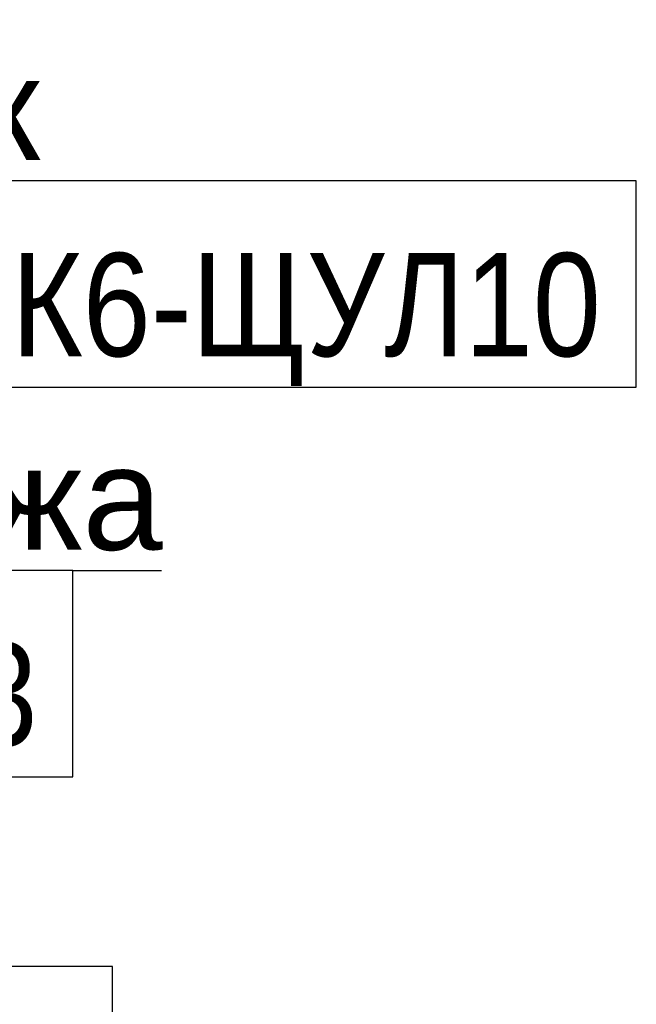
# Model space of a CAD drawing. Header units: millimetres. Extents: x -277772 to 277599, y -59564 to 282085.
# Tile 90 of 190: x -54445 to -52951, y 78169 to 80554. Entities that reach past the tile are written whole.
import ezdxf
from ezdxf import colors
from ezdxf.entities.mleader import LeaderData, LeaderLine
from ezdxf.enums import TextEntityAlignment as Align
from ezdxf.math import Vec2, Vec3

# ---------------------------------------------------------------- set-up
doc = ezdxf.new("R2018")
doc.units = ezdxf.units.MM
doc.set_wipeout_variables(frame=1)
doc.layers.add('КИП_выноска', color=6, linetype='Continuous', lineweight=25)
doc.styles.add('CP.Text', font='arial.ttf')
doc.styles.add('GOST 2.304', font='arial.ttf', dxfattribs={"width": 0.85})

# ---------------------------------------------------------------- blocks, each defined once
blk = doc.blocks.new('*U58')
at = {"color": 0, "linetype": 'Continuous', "lineweight": 30, "ltscale": 75, "width": 0.85, "flags": 104}
blk.add_attdef('ПРИМЕЧАНИЕ_1', text='', height=2.5, dxfattribs=at).set_placement((8, 3.611), align=Align.BOTTOM_CENTER)
at = {"color": 0, "lineweight": 30, "width": 0.85, "flags": 104}
blk.add_attdef('ПРИМЕЧАНИЕ_2', text='', height=2.5, dxfattribs=at).set_placement((8, -7.53), align=Align.BOTTOM_CENTER)
at = {"color": 0, "lineweight": 30, "style": 'GOST 2.304', "width": 0.85}
for tag, p in [('ИМЯ_КАБЕЛЯ_2', (8, -7.5)), ('ИМЯ_КАБЕЛЯ_3', (8, -12.5)), ('ИМЯ_КАБЕЛЯ_4', (8, -17.5)), ('ИМЯ_КАБЕЛЯ_5', (8, -22.5)), ('ИМЯ_КАБЕЛЯ_6', (8, -27.5)), ('ИМЯ_КАБЕЛЯ_7', (8, -32.5)), ('ИМЯ_КАБЕЛЯ_8', (8, -37.5)), ('ИМЯ_КАБЕЛЯ_9', (8, -42.5))]:
    blk.add_attdef(tag, text='', height=2.5, dxfattribs=at).set_placement(p, align=Align.BOTTOM_CENTER)
at = {"linetype": 'Continuous'}
blk.add_wipeout([(0, 2.5), (16, 2.5), (16, -2.5), (0, -2.5)], dxfattribs=at)
at = {"color": 0, "linetype": 'Continuous'}
blk.add_lwpolyline([(0, -2.5), (16, -2.5), (16, 2.5), (0, 2.5)], close=True, dxfattribs=at)
at = {"color": 0, "lineweight": 30, "style": 'GOST 2.304', "width": 0.85}
blk.add_attdef('ИМЯ_КАБЕЛЯ_1', text='', height=2.5, dxfattribs=at).set_placement((8, -2.5), align=Align.BOTTOM_CENTER)
blk = doc.blocks.new('_None')

msp = doc.modelspace()

# ---------------------------------------------------------------- block references
at = {"layer": 'КИП_выноска', "xscale": 100, "yscale": 100, "zscale": 100}
msp.add_blockref('*U58', (-55819.8, 78011.2), dxfattribs=at)

# ---------------------------------------------------------------- leaders
at = {"layer": 'КИП_выноска'}
ml = msp.add_multileader_mtext('Standard', dxfattribs=at)
ml.set_content('на -2 этаж', color=256, style='CP.Text')
ml.set_leader_properties(color=256, linetype='ByLayer', lineweight=-1)
ml.set_arrow_properties(name='NONE')
ml.build(insert=Vec2(0, 0))
ml.multileader.update_dxf_attribs({"has_dogleg": 0, "text_left_attachment_type": 6, "text_right_attachment_type": 6, "dogleg_length": 0.5, "arrow_head_size": 300})
ctx = ml.context
ctx.base_point, ctx.char_height, ctx.arrow_head_size, ctx.landing_gap_size, ctx.plane_origin = Vec3(-56150.8, 80164), 250, 300, 100, Vec3(-53626.9, 77504.1)
ctx.left_attachment, ctx.right_attachment = 6, 6
notes = []
notes.append((ctx, [(0, (1, 1, 0), (-56151.3, 80164), (1, 0), 0.5, [(0, [(-56781.2, 80554.1)], 0, [])])]))
ctx.mtext.insert, ctx.mtext.width, ctx.mtext.flow_direction = Vec3(-56050.8, 80464), 1765.313, 5
ctx.mtext.has_bg_fill, ctx.mtext.bg_color, ctx.mtext.bg_scale_factor, ctx.mtext.bg_transparency, ctx.mtext.use_window_bg_color = 1, -1027028792, 1.5, 0, 1
ml = msp.add_multileader_mtext('Standard', dxfattribs=at)
ml.set_content('с 27 этажа', color=256, style='CP.Text')
ml.set_leader_properties(color=256, linetype='ByLayer', lineweight=-1)
ml.set_arrow_properties(name='NONE')
ml.build(insert=Vec2(0, 0))
ml.multileader.update_dxf_attribs({"has_dogleg": 0, "text_left_attachment_type": 6, "text_right_attachment_type": 6, "dogleg_length": 0.5, "arrow_head_size": 300})
ctx = ml.context
ctx.base_point, ctx.char_height, ctx.arrow_head_size, ctx.landing_gap_size, ctx.plane_origin = Vec3(-55916, 79220.1), 250, 300, 100, Vec3(-52995.1, 76560.2)
ctx.left_attachment, ctx.right_attachment = 6, 6
notes.append((ctx, [(0, (1, 1, 0), (-55916.5, 79220.1), (1, 0), 0.5, [(0, [(-56620.1, 79187.1)], 0, [])])]))
ctx.mtext.insert, ctx.mtext.width, ctx.mtext.flow_direction = Vec3(-55816, 79520.1), 1746.063, 5
ctx.mtext.has_bg_fill, ctx.mtext.bg_color, ctx.mtext.bg_scale_factor, ctx.mtext.bg_transparency, ctx.mtext.use_window_bg_color = 1, -1027028792, 1.5, 0, 1
for ctx, leaders in notes:
    for number, flags, end, landing, length, lines in leaders:
        leader = LeaderData()
        leader.index, (leader.has_last_leader_line, leader.has_dogleg_vector, leader.attachment_direction) = number, flags
        leader.last_leader_point, leader.dogleg_vector, leader.dogleg_length = Vec3(end), Vec3(landing), length
        for number, points, colour, breaks in lines:
            line = LeaderLine()
            line.index, line.vertices, line.color, line.breaks = number, Vec3.list(points), colors.encode_raw_color(colour), breaks
            leader.lines.append(line)
        ctx.leaders.append(leader)

# ---------------------------------------------------------------- next in the draw order: block references
ref = msp.add_blockref('*U58', (-55916, 78970.1), dxfattribs=dict(at, xscale=100, yscale=100, zscale=100))
ref.add_attrib('ИМЯ_КАБЕЛЯ_1', 'К1-ЩУЛ13', dxfattribs={"layer": '0', "color": 0, "lineweight": 30, "height": 250, "style": 'GOST 2.304', "width": 0.85}).set_placement((-55116, 78720.1), align=Align.BOTTOM_CENTER)

# ---------------------------------------------------------------- next in the draw order: block references
ref = msp.add_blockref('*U58', (-54550.8, 79914), dxfattribs=dict(at, xscale=100, yscale=100, zscale=100))
lines = msp.add_mtext('\\W0.8500;', dxfattribs={"layer": '0', "color": 0, "linetype": 'Continuous', "lineweight": 30, "ltscale": 75, "insert": (-53750.8, 80275), "char_height": 2.5, "attachment_point": 1})
ref.add_attrib('ПРИМЕЧАНИЕ_1', '', (-53750.8, 80275), dxfattribs={"flags": 104}).embed_mtext(lines)
ref.add_attrib('ИМЯ_КАБЕЛЯ_1', 'К6-ЩУЛ10', dxfattribs={"layer": '0', "color": 0, "lineweight": 30, "height": 250, "style": 'GOST 2.304', "width": 0.85}).set_placement((-53750.8, 79664), align=Align.BOTTOM_CENTER)
lines = msp.add_mtext('\\W0.8500;', dxfattribs={"layer": '0', "color": 0, "lineweight": 30, "insert": (-53750.8, 79161), "char_height": 2.5, "attachment_point": 1})
ref.add_attrib('ПРИМЕЧАНИЕ_2', '', (-53750.8, 79161), dxfattribs={"flags": 104}).embed_mtext(lines)

doc.saveas('drawing.dxf')
